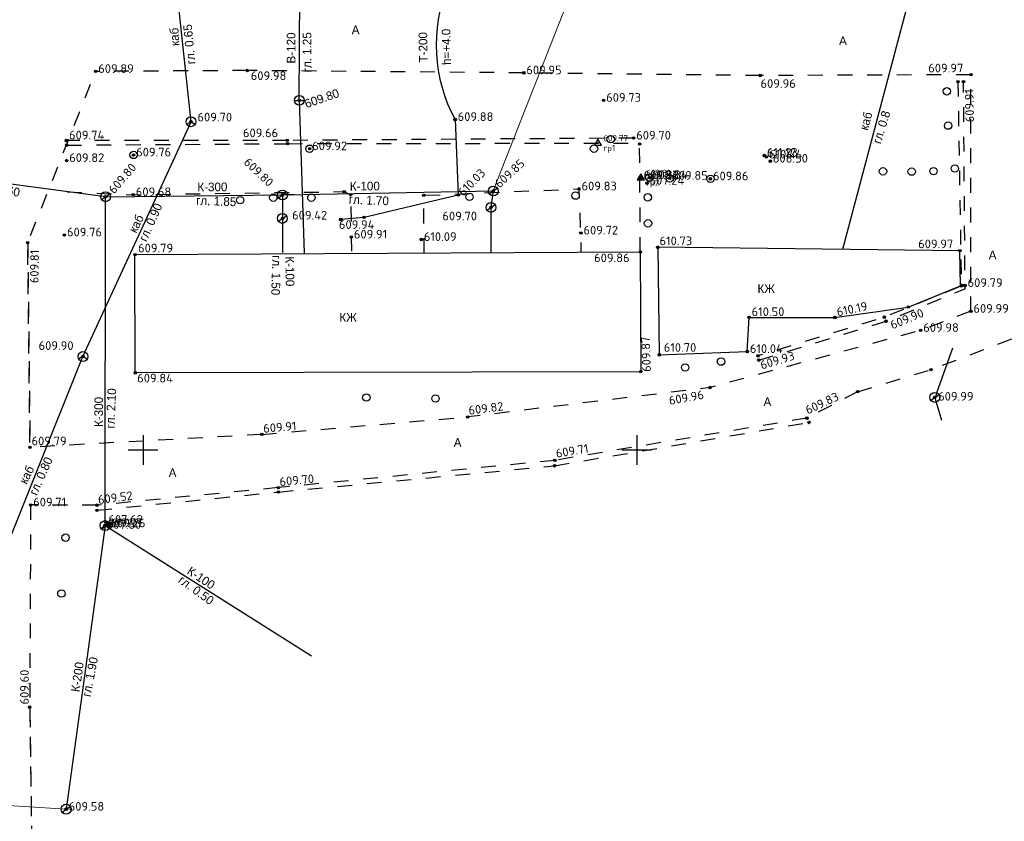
# Model space of a CAD drawing. Header units: metres. Extents: x 550378 to 551400, y 4595394 to 4596257.
# Tile 22 of 43: x 550838 to 550937, y 4595762 to 4595844. Entities that reach past the tile are written whole.
import ezdxf

# ---------------------------------------------------------------- set-up
doc = ezdxf.new("R2010")
doc.units = ezdxf.units.M
doc.header["$PDMODE"] = 32
doc.header["$PDSIZE"] = 0.25
doc.linetypes.add('Д_ТРОТ_ТРУБА', pattern=[3, 1.5, -1.5])
for name, color, linetype in [('(001) Сетка', 92, 'Continuous'), ('(003) Пункты', 7, 'Continuous'), ('(007) Здания', 7, 'Continuous'), ('(011) Колодцы', 7, 'Continuous'), ('(014) Водопровод', 5, 'ИК_Водопровод -------в--------'), ('(016) Кабель', 1, 'Continuous'), ('(017) Канализация', 32, 'KANALIS_K_1'), ('(020) Теплотрасса', 7, 'ИК_Теплотраса -------т--------'), ('(025) Дорога', 7, 'Continuous'), ('(038) Деревья', 7, 'Continuous'), ('daroga', 6, 'Continuous'), ('V-CTRL-HCPT', 150, 'Continuous'), ('V-NODE', 1, 'Continuous'), ('V-NODE-TEXT', 11, 'Continuous')]:
    doc.layers.add(name, color=color, linetype=linetype)
doc.styles.add('BM-431', font='txt')
doc.styles.add('D-431', font='txt')
doc.styles.add('P-131', font='txt')
doc.styles.add('S', font='txtwr', dxfattribs={"oblique": 15})
doc.styles.get("Standard").update_dxf_attribs({"font": 'simplex.shx'})
doc.linetypes.add('GAZ_VOZDUSH', pattern='A,1,-2,["~",Standard,S=3,R=0,X=-1.5,Y=-1.5],-1,10', length=14)
doc.linetypes.add('KANALIS_K', pattern='A,1,["<",Standard,S=1.8,R=0,X=-0.9,Y=-0.9],3,-1,["К",Standard,S=1.8,R=0,X=-0.9,Y=-0.9],-1,10', length=16)
doc.linetypes.add('KANALIS_K_1', pattern='A,1,[">",Standard,S=1.8,R=0,X=-0.9,Y=-0.9],3,-1,["К",Standard,S=1.8,R=0,X=-0.9,Y=-0.9],-1,10', length=16)
doc.linetypes.add('KANALIS_KN', pattern='A,1,["<",Standard,S=1.8,R=0,X=-0.9,Y=-0.9],3,-1,["КН",Standard,S=1.8,R=0,X=-0.9,Y=-0.9],-3,10', length=18)
doc.linetypes.add('ИК_Водопровод -------в--------', pattern='A,9,-0.6,["В",Standard,S=1.2,R=0,X=0,Y=-0.6],-1.2', length=10.8)
doc.linetypes.add('ИК_Теплотраса -------т--------', pattern='A,9,-0.6,["Т",Standard,S=1.2,R=0,X=0,Y=-0.6],-1.2', length=10.8)
doc.linetypes.add('ИК_Э_КАБ_НН', pattern='A,8,-2,["<",Standard,S=1,R=0,X=0,Y=-0.5],8,[">",Standard,S=1,R=0,X=-0.5,Y=-0.5],-2', length=20)

# ---------------------------------------------------------------- blocks, each defined once
blk = doc.blocks.new('I01171')
blk.add_line((-0.722283, 0.697501), (0.702286, -0.69785))
blk.add_circle((0, 0), 1)
at = {"color": 4, "style": 'S', "oblique": 15}
blk.add_attdef('Z', (1.616431, -1.093486), '', height=2, dxfattribs=at)
blk = doc.blocks.new('I01172')
blk.add_line((-1, 0), (1, 0))
blk.add_circle((0, 0), 1)
at = {"style": 'S', "oblique": 15}
for tag, p in [('Z', (1.710759, 0.304264)), ('D', (1.754081, -2.326638))]:
    blk.add_attdef(tag, p, '', height=2, dxfattribs=at)
blk = doc.blocks.new('I01179')
for q in [(-0.87, -0.5), (0.87, -0.5)]:
    blk.add_line((0, 0), q)
blk.add_circle((0, 0), 1)
at = {"color": 4, "style": 'S', "oblique": 15}
blk.add_attdef('Z', (1.666403, -1.198549), '', height=2, dxfattribs=at)
blk = doc.blocks.new('d')
at = {"layer": '(038) Деревья'}
blk.add_ellipse((0, 0), major_axis=(0.265, 0.265), ratio=1, start_param=5.497787, end_param=11.780972, dxfattribs=at)
blk = doc.blocks.new('STA')
blk.add_lwpolyline([(0, 1), (-0.87, -0.5), (0.87, -0.5)], close=True)
blk.add_circle((0, 0), 0.118)
blk = doc.blocks.new('*U317', base_point=(550896.223, 4595831.047, 609.767))
at = {"layer": 'V-NODE-TEXT', "linetype": 'ByBlock', "char_height": 0.625}
for s, insert, attachment_point in [('609.77', (550896.771, 4595831.235, 609.767), 7), ('rp1', (550896.771, 4595830.86, 609.767), 1)]:
    blk.add_mtext(s, dxfattribs=dict(at, insert=insert, attachment_point=attachment_point))
blk = doc.blocks.new('*U318', base_point=(550896.223, 4595831.047, 609.767))
at = {"layer": 'V-CTRL-HCPT'}
blk.add_blockref('*U317', (550896.223, 4595831.047, 609.767), dxfattribs=at)
blk = doc.blocks.new('*U319', base_point=(550896.223, 4595831.047, 609.767))
at = {"layer": 'V-CTRL-HCPT'}
blk.add_blockref('*U318', (550896.223, 4595831.047, 609.767), dxfattribs=at)
at = {"layer": 'V-CTRL-HCPT', "xscale": 0.4166666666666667, "yscale": 0.4166666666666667, "zscale": 0.4166666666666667}
blk.add_blockref('STA', (550896.223, 4595831.047, 609.767), dxfattribs=at)
blk = doc.blocks.new('*U320', base_point=(550900.572, 4595827.539, 609.825))
at = {"layer": 'V-NODE-TEXT', "linetype": 'ByBlock', "char_height": 0.625}
for s, insert, attachment_point in [('609.82', (550901.12, 4595827.726, 609.825), 7), ('rp2', (550901.12, 4595827.351, 609.825), 1)]:
    blk.add_mtext(s, dxfattribs=dict(at, insert=insert, attachment_point=attachment_point))
blk = doc.blocks.new('*U321', base_point=(550900.572, 4595827.539, 609.825))
at = {"layer": 'V-CTRL-HCPT'}
blk.add_blockref('*U320', (550900.572, 4595827.539, 609.825), dxfattribs=at)
blk = doc.blocks.new('*U322', base_point=(550900.572, 4595827.539, 609.825))
at = {"layer": 'V-CTRL-HCPT', "xscale": 0.4166666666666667, "yscale": 0.4166666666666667, "zscale": 0.4166666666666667}
blk.add_blockref('STA', (550900.572, 4595827.539, 609.825), dxfattribs=at)
at = {"layer": 'V-CTRL-HCPT'}
blk.add_blockref('*U321', (550900.572, 4595827.539, 609.825), dxfattribs=at)

msp = doc.modelspace()

# ---------------------------------------------------------------- linework, layer by layer
at = {"layer": '(001) Сетка'}
for p, q in [((550850.152, 4595801.5), (550850.152, 4595798.5)), ((550900.152, 4595801.5), (550900.152, 4595798.5)), ((550848.652, 4595800), (550851.652, 4595800)), ((550898.652, 4595800), (550901.652, 4595800))]:
    msp.add_line(p, q, dxfattribs=at)
at = {"layer": '(003) Пункты', "color": 7}
for p in [(550845.356, 4595838.306, 609.89), (550860.714, 4595838.394, 609.979), (550888.714, 4595838.162, 609.946), (550912.664, 4595837.884, 609.959), (550912.665, 4595837.89, 609.951), (550912.665, 4595837.883, 609.959), (550933.997, 4595837.971, 609.969), (550932.683, 4595837.277, 609.941), (550933.247, 4595837.269, 609.906), (550865.982, 4595835.378, 616.019), (550865.982, 4595835.378, 609.822), (550896.801, 4595835.38, 609.734), (550855.014, 4595833.21, 609.457), (550855.014, 4595833.21, 609.702), (550881.761, 4595833.439, 609.883), (550842.384, 4595831.313, 609.743), (550842.426, 4595830.846, 609.749), (550864.762, 4595831.321, 609.663), (550864.792, 4595830.991, 609.684), (550899.843, 4595831.558, 609.704), (550900.446, 4595830.96, 609.686), (550849.196, 4595829.85, 609.761), (550867.022, 4595830.479, 609.921), (550913.072, 4595829.813, 611.234), (550913.074, 4595829.775, 611.122), (550913.282, 4595829.641, 610.437), (550842.415, 4595829.284, 609.815), (550913.68, 4595829.223, 608.498), (550900.572, 4595827.539, 609.825), (550900.572, 4595827.539, 609.825), (550900.573, 4595827.531, 609.832), (550900.598, 4595827.552, 609.817), (550901.188, 4595826.991, 607.235), (550901.431, 4595827.562, 609.836), (550903.495, 4595827.487, 609.851), (550907.616, 4595827.432, 609.862), (550846.359, 4595825.617, 609.807), (550846.361, 4595825.63, 613.815), (550849.16, 4595825.828, 609.684), (550864.278, 4595825.808, 4.008), (550870.529, 4595826.135, 609.722), (550871.179, 4595825.82, 609.781), (550878.586, 4595825.758, 609.804), (550882.078, 4595825.791, 610.034), (550885.622, 4595826.211, 608.452), (550894.305, 4595826.416, 609.832), (550885.391, 4595824.551, 609.669), (550864.288, 4595823.438, 609.417), (550870.185, 4595823.313, 609.937), (550872.535, 4595823.533, 609.882), (550842.194, 4595821.753, 609.759), (550894.497, 4595821.947, 609.718), (550838.474, 4595820.969, 609.805), (550871.248, 4595821.539, 609.909), (550878.331, 4595821.295, 610.086), (550849.339, 4595819.759, 609.787), (550900.516, 4595820.038, 609.857), (550902.287, 4595820.511, 610.732), (550932.882, 4595820.153, 609.971), (550933.051, 4595816.646, 610.044), (550933.401, 4595816.633, 609.791), (550933.022, 4595816.576, 609.919), (550927.651, 4595814.451, 609.951), (550933.99, 4595814.023, 609.991), (550911.523, 4595813.41, 610.512), (550911.532, 4595813.407, 610.496), (550911.536, 4595813.405, 610.523), (550920.21, 4595813.397, 610.186), (550925.222, 4595813.43, 610.087), (550925.402, 4595813.026, 609.896), (550928.911, 4595812.091, 609.979), (550911.35, 4595809.952, 610.043), (550844.072, 4595809.451, 6.909), (550844.072, 4595809.448, 609.907), (550902.44, 4595809.615, 610.696), (550912.427, 4595809.514, 609.945), (550912.522, 4595809.084, 609.934), (550849.375, 4595807.793, 609.837), (550900.565, 4595807.911, 609.874), (550929.948, 4595808.117, 610.017), (550907.576, 4595806.305, 609.959), (550922.527, 4595805.884, 609.944), (550930.339, 4595805.308, 609.994), (550883.034, 4595803.33, 609.815), (550917.385, 4595803.21, 609.829), (550917.592, 4595802.774, 609.837), (550862.188, 4595801.562, 609.91), (550838.712, 4595800.256, 609.787), (550891.858, 4595798.938, 609.712), (550891.835, 4595798.387, 609.601), (550863.853, 4595796.175, 609.697), (550863.866, 4595795.73, 609.705), (550838.768, 4595794.423, 609.712), (550845.492, 4595794.398, 609.517), (550845.498, 4595793.887, 609.497), (550846.21, 4595792.153, 607.604), (550846.314, 4595792.33, 609.772), (550846.317, 4595792.348, 613.78), (550846.387, 4595792.665, 607.618), (550846.609, 4595792.31, 609.263), (550838.682, 4595773.952, 609.6), (550842.365, 4595763.622, 609.579), (550842.368, 4595763.64, 611.612)]:
    msp.add_point(p, dxfattribs=at)
at = {"layer": '(007) Здания', "flags": 128}
for points in [[(550849.375, 4595807.793), (550849.339, 4595819.759), (550900.516, 4595820.038), (550900.565, 4595807.911)], [(550902.287, 4595820.511), (550902.44, 4595809.615), (550911.35, 4595809.952), (550911.536, 4595813.405), (550920.21, 4595813.397), (550927.651, 4595814.451), (550932.938, 4595816.604), (550932.882, 4595820.153)]]:
    msp.add_lwpolyline(points, close=True, dxfattribs=at)
at = {"layer": '(007) Здания', "linetype": 'ByBlock', "flags": 128}
msp.add_lwpolyline([(550927.65, 4595814.45), (550933.05, 4595816.65)], dxfattribs=at)
at = {"layer": '(014) Водопровод', "flags": 128}
for points in [[(550865.982, 4595835.378), (550866.064, 4595851.687), (550866.064, 4595851.687), (550866.064, 4595851.687), (550828.571, 4595851.277)], [(550865.982, 4595835.378), (550866.49, 4595819.892)]]:
    msp.add_lwpolyline(points, dxfattribs=at)
at = {"layer": '(016) Кабель', "linetype": 'ИК_Э_КАБ_НН', "flags": 128}
for points in [[(550828.379, 4595726.895), (550833.546, 4595726.977), (550833.546, 4595726.977), (550833.373, 4595753.837), (550834.374, 4595785.356), (550844.072, 4595809.448), (550855.014, 4595833.21), (550852.518, 4595856.412), (550852.593, 4595862.664)], [(550927.893, 4595846.274), (550920.993, 4595820.292)]]:
    msp.add_lwpolyline(points, dxfattribs=at)
at = {"layer": '(017) Канализация', "lineweight": 0, "flags": 128}
for points in [[(550897.152, 4595855.577), (550885.622, 4595826.211)], [(550842.365, 4595763.622), (550772.756, 4595768.046)]]:
    msp.add_lwpolyline(points, dxfattribs=at)
at = {"layer": '(017) Канализация', "linetype": 'KANALIS_K', "flags": 128}
for points in [[(550846.359, 4595825.617), (550829.2, 4595827.912)], [(550846.364, 4595825.616), (550864.278, 4595825.808), (550864.278, 4595825.808), (550864.278, 4595825.808), (550864.288, 4595819.964)], [(550846.314, 4595792.33), (550846.361, 4595825.63)], [(550846.317, 4595792.348), (550842.365, 4595763.622)], [(550846.317, 4595792.35), (550867.206, 4595779.137)]]:
    msp.add_lwpolyline(points, dxfattribs=at)
at = {"layer": '(017) Канализация', "linetype": 'KANALIS_KN', "flags": 128}
for points in [[(550864.56, 4595825.798), (550885.622, 4595826.211), (550885.391, 4595824.551), (550885.391, 4595819.92)], [(550931.037, 4595802.956), (550930.404, 4595805.118), (550930.534, 4595805.766), (550932.157, 4595810.329)]]:
    msp.add_lwpolyline(points, dxfattribs=at)
at = {"layer": '(020) Теплотрасса', "linetype": 'GAZ_VOZDUSH', "flags": 128}
msp.add_lwpolyline([(550881.021, 4595846.953, 0.225312), (550881.761, 4595833.439), (550882.078, 4595825.791), (550872.535, 4595823.533), (550870.185, 4595823.313)], format="xyb", dxfattribs=at)
at = {"layer": '(025) Дорога', "linetype": 'Д_ТРОТ_ТРУБА', "flags": 128}
for points in [[(550862.188, 4595801.562), (550838.712, 4595800.256), (550838.474, 4595820.969), (550845.356, 4595838.306)], [(550860.714, 4595838.394), (550845.356, 4595838.306)], [(550888.714, 4595838.162), (550860.714, 4595838.394)], [(550912.665, 4595837.89), (550888.714, 4595838.162)], [(550933.997, 4595837.971), (550912.665, 4595837.89)], [(550933.99, 4595814.023), (550933.997, 4595837.971)], [(550932.683, 4595837.277), (550933.022, 4595816.576), (550925.222, 4595813.43), (550912.427, 4595809.514)], [(550912.522, 4595809.084), (550925.402, 4595813.026), (550933.403, 4595816.303), (550933.247, 4595837.269)], [(550864.762, 4595831.321), (550842.384, 4595831.313)], [(550842.426, 4595830.846), (550864.792, 4595830.991)], [(550899.843, 4595831.558), (550864.762, 4595831.321)], [(550864.792, 4595830.991), (550899.905, 4595831.05)], [(550900.516, 4595820.038), (550900.446, 4595830.96), (550899.905, 4595831.05)], [(550842.463, 4595826.112), (550849.16, 4595825.828), (550870.529, 4595826.135), (550871.179, 4595825.82), (550871.275, 4595819.879)], [(550878.618, 4595819.919), (550878.586, 4595825.758), (550894.305, 4595826.416), (550894.508, 4595820.005)], [(550838.474, 4595820.969), (550838.712, 4595800.256)], [(550933.99, 4595814.023), (550928.911, 4595812.091), (550907.576, 4595806.305), (550883.034, 4595803.33)], [(550922.527, 4595805.884), (550929.948, 4595808.117), (550941.01, 4595812.322)], [(550922.527, 4595805.884), (550917.385, 4595803.21)], [(550862.188, 4595801.562), (550883.034, 4595803.33)], [(550891.835, 4595798.387), (550917.592, 4595802.774)], [(550917.385, 4595803.21), (550891.858, 4595798.938)], [(550891.858, 4595798.938), (550863.853, 4595796.175)], [(550863.866, 4595795.73), (550891.835, 4595798.387)], [(550863.853, 4595796.175), (550845.492, 4595794.398)], [(550845.498, 4595793.887), (550863.866, 4595795.73)], [(550838.768, 4595794.423), (550838.682, 4595773.952), (550838.92, 4595757.447), (550839.237, 4595720.517)], [(550838.768, 4595794.423), (550838.682, 4595773.952)], [(550845.492, 4595794.398), (550838.768, 4595794.423)], [(550838.682, 4595773.952), (550838.92, 4595757.447)]]:
    msp.add_lwpolyline(points, dxfattribs=at)
at = {"linetype": 'ByBlock', "flags": 128}
msp.add_lwpolyline([(550865.449, 4595825.815), (550864.56, 4595825.798)], dxfattribs=at)
at = {"layer": 'daroga', "flags": 128}
msp.add_lwpolyline([(550845.356, 4595838.306), (550845.356, 4595838.306)], dxfattribs=at)

# ---------------------------------------------------------------- block references
at = {"layer": '(011) Колодцы', "lineweight": 0, "xscale": 0.5, "yscale": 0.5, "zscale": 0.5}
msp.add_blockref('I01172', (550865.982, 4595835.378, 609.822), dxfattribs=at)
at = {"layer": '(011) Колодцы', "xscale": 0.5, "yscale": 0.5, "zscale": 0.5}
for p in [(550855.014, 4595833.208, 1212.005), (550844.072, 4595809.448, 609.457)]:
    msp.add_blockref('I01179', p, dxfattribs=at)
at = {"layer": '(011) Колодцы', "color": 30, "true_color": 0xf8991e, "rotation": 78.81957851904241}
for p, xscale, yscale, zscale in [((550885.62, 4595826.198, 604.139), 0.4999999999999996, 0.4999999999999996, 0.4999999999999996), ((550846.359, 4595825.617, 609.807), 0.4999999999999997, 0.4999999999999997, 0.4999999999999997), ((550864.276, 4595825.795), 0.4999999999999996, 0.4999999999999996, 0.4999999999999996), ((550885.389, 4595824.538, 604.139), 0.4999999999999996, 0.4999999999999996, 0.4999999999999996), ((550864.262, 4595823.425, 609.417), 0.4999999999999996, 0.4999999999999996, 0.4999999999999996), ((550930.339, 4595805.308, 609.994), 0.4999999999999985, 0.4999999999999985, 0.4999999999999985), ((550846.315, 4595792.335, 609.772), 0.4999999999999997, 0.4999999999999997, 0.4999999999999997), ((550842.366, 4595763.627, 607.604), 0.4999999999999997, 0.4999999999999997, 0.4999999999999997)]:
    msp.add_blockref('I01171', p, dxfattribs=dict(at, xscale=xscale, yscale=yscale, zscale=zscale))
at = {"layer": '(038) Деревья', "linetype": 'Continuous'}
for p in [(550931.558, 4595836.29, 610.017), (550931.687, 4595832.822, 610.081), (550897.516, 4595831.445, 615.461), (550867.022, 4595830.479, 609.921), (550895.826, 4595830.483, 603.031), (550849.196, 4595829.85, 609.761), (550932.372, 4595828.477, 610.093), (550901.431, 4595827.562, 609.836), (550903.495, 4595827.487, 609.851), (550907.616, 4595827.432, 609.862), (550925.092, 4595828.189, 609.99), (550928.001, 4595828.162, 610.064), (550930.208, 4595828.205, 610.02), (550863.346, 4595825.525, 610.086), (550867.204, 4595825.527, 609.824), (550883.211, 4595825.606, 609.764), (550893.962, 4595825.735, 609.87), (550901.272, 4595825.558, 609.83), (550859.986, 4595825.277, 609.964), (550901.295, 4595822.928, 609.863), (550908.695, 4595808.932, 610.137), (550905.062, 4595808.335), (550872.77, 4595805.297, 609.79), (550879.778, 4595805.2, 609.994), (550842.31, 4595791.113, 609.968), (550841.886, 4595785.453, 609.849)]:
    msp.add_blockref('d', p, dxfattribs=at)
at = {"layer": 'V-NODE'}
for name, p in [('*U319', (550896.223, 4595831.047, 609.767)), ('*U322', (550900.572, 4595827.539, 609.825))]:
    msp.add_blockref(name, p, dxfattribs=at)

# ---------------------------------------------------------------- texts
at = {"layer": '(003) Пункты', "color": 7}
for s, p in [('609.89', (550845.616, 4595838.156, 609.89)), ('609.95', (550888.974, 4595838.012, 609.946)), ('609.97', (550929.677, 4595838.209, 609.969)), ('609.98', (550861.064, 4595837.43, 609.979)), ('609.96', (550912.686, 4595836.637, 609.959)), ('609.73', (550897.061, 4595835.23, 609.734)), ('609.70', (550855.666, 4595833.241, 609.702)), ('609.88', (550882.021, 4595833.289, 609.883)), ('609.74', (550842.662, 4595831.424, 609.743)), ('609.66', (550860.273, 4595831.642, 609.663)), ('609.70', (550900.103, 4595831.408, 609.704)), ('609.92', (550867.282, 4595830.329, 609.921)), ('609.82', (550842.675, 4595829.134, 609.815)), ('609.76', (550849.456, 4595829.7, 609.761)), ('611.23', (550913.332, 4595829.663, 611.234)), ('611.12', (550913.334, 4595829.625, 611.122)), ('610.44', (550913.542, 4595829.491, 610.437)), ('608.50', (550913.94, 4595829.073, 608.498)), ('609.83', (550900.832, 4595827.389, 609.825)), ('609.83', (550900.832, 4595827.389, 609.825)), ('609.83', (550900.833, 4595827.381, 609.832)), ('609.82', (550900.858, 4595827.402, 609.817)), ('607.24', (550901.448, 4595826.841, 607.235)), ('609.84', (550901.691, 4595827.412, 609.836)), ('609.85', (550903.755, 4595827.337, 609.851)), ('609.86', (550907.876, 4595827.282, 609.862)), ('609.83', (550894.565, 4595826.266, 609.832)), ('609.68', (550849.42, 4595825.678, 609.684)), ('609.42', (550865.252, 4595823.311, 609.417)), ('609.70', (550880.474, 4595823.23, 1214.787)), ('609.94', (550869.991, 4595822.361, 609.937)), ('609.76', (550842.454, 4595821.603, 609.759)), ('609.91', (550871.508, 4595821.389, 609.909)), ('610.09', (550878.591, 4595821.145, 610.086)), ('609.72', (550894.757, 4595821.797, 609.718)), ('609.79', (550849.65, 4595819.987, 609.787)), ('610.73', (550902.463, 4595820.715, 610.732)), ('609.97', (550928.656, 4595820.407, 609.971)), ('609.86', (550895.838, 4595818.995, 609.857)), ('609.79', (550933.661, 4595816.483, 609.791)), ('609.99', (550934.25, 4595813.873, 609.991)), ('610.50', (550911.792, 4595813.542, 610.496)), ('609.98', (550929.171, 4595811.941, 609.979)), ('609.90', (550839.579, 4595810.113, 4.302)), ('610.70', (550902.89, 4595809.921, 610.696)), ('610.04', (550911.61, 4595809.802, 610.043)), ('609.84', (550849.566, 4595806.822, 609.837)), ('609.99', (550930.678, 4595804.982, 608.191)), ('609.79', (550838.865, 4595800.457, 609.787)), ('609.71', (550839.028, 4595794.273, 609.712)), ('607.60', (550846.47, 4595792.003, 607.604)), ('609.77', (550846.574, 4595792.18, 609.772)), ('607.62', (550846.647, 4595792.515, 607.618)), ('609.26', (550846.869, 4595792.16, 609.263)), ('609.58', (550842.625, 4595763.472, 609.579))]:
    msp.add_text(s, height=0.88, dxfattribs=at).set_placement(p)
for s, rotation, p in [('609.91', 91.14241, (550934.321, 4595833.162, 609.906)), ('609.80', 49.30971, (550847.232, 4595825.837, 1220.455)), ('609.80', 316.28438, (550860.274, 4595829.018, 610.648)), ('610.03', 45.31327, (550882.592, 4595825.596, 610.034)), ('609.85', 42.74033, (550886.255, 4595826.436, 1214.787)), ('609.81', 89.03272, (550839.569, 4595816.858, 609.805)), ('610.19', 12.05856, (550920.502, 4595813.498, 610.186)), ('609.90', 22.27188, (550926.048, 4595812.184, 609.896)), ('609.87', 91.8383, (550901.599, 4595807.902, 609.874)), ('609.93', 17.01704, (550912.824, 4595808.123, 609.934)), ('609.96', 10.26821, (550903.497, 4595804.541, 609.959)), ('609.83', 25.10458, (550917.483, 4595803.564, 609.829)), ('609.82', 7.28885, (550883.172, 4595803.544, 609.815)), ('609.91', 4.7218, (550862.365, 4595801.717, 609.91)), ('609.71', 9.50054, (550892.035, 4595799.192, 609.712)), ('609.70', 5.63462, (550864.018, 4595796.32, 609.697)), ('609.52', 7.29988, (550845.648, 4595794.505, 609.517)), ('609.60', 89.7593, (550838.576, 4595774.223, 609.6))]:
    msp.add_text(s, height=0.88, rotation=rotation, dxfattribs=at).set_placement(p)
at = {"layer": '(003) Пункты', "color": 7, "style": 'D-431'}
msp.add_text('609.80', height=0.88, rotation=19.17571, dxfattribs=at).set_placement((550866.707, 4595834.571, 614.118))
msp.add_text('609.77', height=0.5, dxfattribs=at).set_placement((550846.9, 4595792.436, 1220.42))
at = {"layer": '(007) Здания', "style": 'P-131'}
for p in [(550912.381, 4595815.875), (550870.046, 4595812.971)]:
    msp.add_text('КЖ', height=0.88, dxfattribs=at).set_placement(p)
at = {"layer": '(014) Водопровод', "color": 0, "linetype": 'Continuous', "style": 'D-431'}
for s, p in [('В-120', (550865.594, 4595839.109)), ('гл. 1.25', (550867.209, 4595838.214))]:
    msp.add_text(s, height=0.88, rotation=90.12034, dxfattribs=at).set_placement(p)
at = {"layer": '(016) Кабель', "color": 0, "linetype": 'Continuous', "style": 'D-431'}
for s, rotation, p in [('каб', 92.90592, (550853.826, 4595840.904)), ('гл. 0.65', 95.11553, (550855.452, 4595839.065)), ('каб', 74.50059, (550923.54, 4595832.276)), ('гл. 0.8', 73.02027, (550924.861, 4595830.899)), ('гл. 0.90', 65.9272, (550850.488, 4595821.004)), ('каб', 63.71759, (550849.457, 4595821.875)), ('гл. 0.80', 65.9272, (550839.379, 4595795.316)), ('каб', 63.71759, (550838.353, 4595796.45))]:
    msp.add_text(s, height=0.88, rotation=rotation, dxfattribs=at).set_placement(p)
at = {"layer": '(017) Канализация', "color": 0, "linetype": 'Continuous', "ltscale": 0.5, "style": 'D-431'}
for s, rotation, p in [('гл. 1.60', 349.2952, (550833.607, 4595826.354, -0.861)), ('К-300', 0.42365, (550855.662, 4595826.159, -0.861)), ('К-100', 0.42365, (550871.099, 4595826.247, -0.861)), ('гл. 1.85', 357.8461, (550855.522, 4595824.813, -0.861)), ('гл. 1.70', 357.8461, (550870.978, 4595824.909, -0.861)), ('гл. 1.50', 268.15846, (550863.263, 4595819.719, -0.861)), ('К-100', 270.73601, (550864.569, 4595819.588, -0.861)), ('гл. 2.10', 87.47467, (550847.261, 4595802.153, -0.861)), ('К-300', 90.05222, (550846.104, 4595802.317, -0.861)), ('К-100', 326.54949, (550854.526, 4595787.506, -0.861)), ('гл. 0.50', 323.97193, (550853.641, 4595786.638, -0.861)), ('гл. 1.90', 78.98492, (550844.827, 4595774.948, -0.861)), ('К-200', 81.56247, (550843.715, 4595775.441, -0.861))]:
    msp.add_text(s, height=0.88, rotation=rotation, dxfattribs=at).set_placement(p)
at = {"layer": '(020) Теплотрасса', "linetype": 'GAZ_VOZDUSH', "style": 'D-431'}
for s, p in [('T-200', (550878.981, 4595839.219)), ('h=+4.0', (550881.337, 4595838.967))]:
    msp.add_text(s, height=0.88, rotation=90.93071, dxfattribs=at).set_placement(p)
at = {"layer": '(025) Дорога', "linetype": 'Д_ТРОТ_ТРУБА', "style": 'BM-431'}
for p in [(550871.289, 4595842.074), (550920.643, 4595840.969), (550935.799, 4595819.283), (550912.994, 4595804.43), (550881.624, 4595800.303), (550852.754, 4595797.249)]:
    msp.add_text('A', height=0.88, dxfattribs=at).set_placement(p)

doc.saveas('drawing.dxf')
